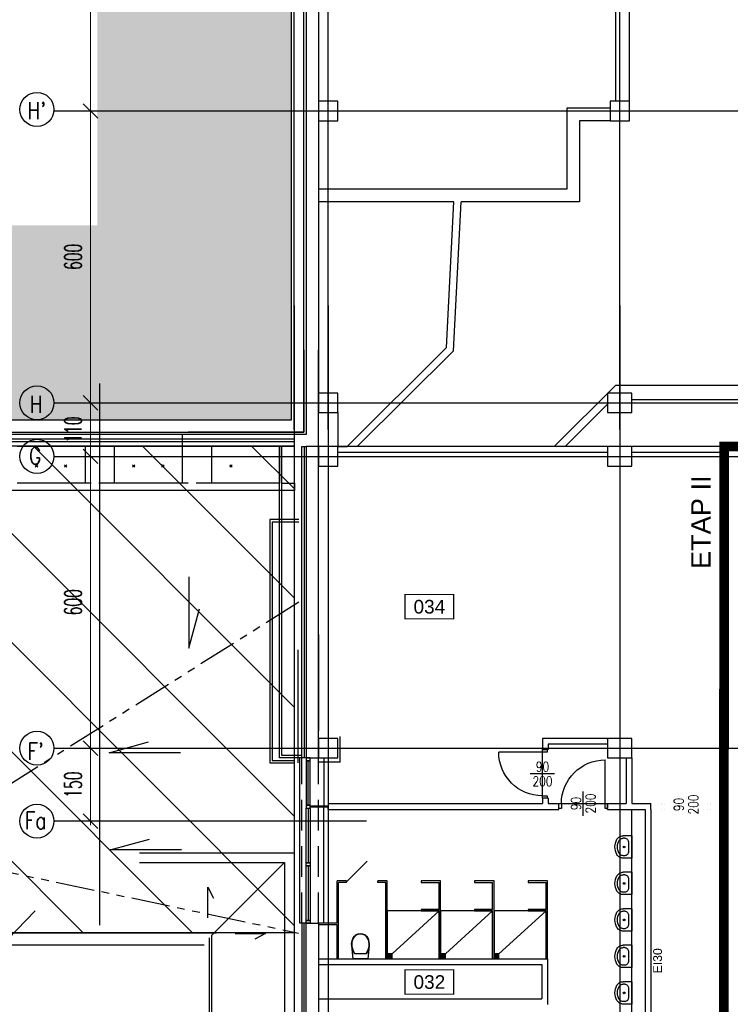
# Model space of a CAD drawing. Header units: centimetres. Extents: x -149939 to 48626, y -46000 to 152985.
# Tile 75 of 256: x -77485 to -62865, y 65735 to 85977. Entities that reach past the tile are written whole.
import ezdxf
from ezdxf.enums import TextEntityAlignment as Align

# ---------------------------------------------------------------- set-up
doc = ezdxf.new("R2010")
doc.units = ezdxf.units.CM
doc.header["$LTSCALE"] = 50
doc.header["$PDMODE"] = 35
doc.header["$PDSIZE"] = 0.1
for name, pattern in [('Kondygnacja  -0_5$0$DIVIDE', [31.75, 12.7, -6.35, 0, -6.35, 0, -6.35]), ('Kondygnacja  -0_5$0$DOT2', [3.175, 0, -3.175]), ('Kondygnacja  -0_5$0$HIDDEN', [9.525, 6.35, -3.175]), ('Kondygnacja  -0_5$0$PHANTOM2', [31.75, 15.875, -3.175, 3.175, -3.175, 3.175, -3.175]), ('Osie rzutów$0$DASHDOT2', [12.7, 6.35, -3.175, 0, -3.175])]:
    doc.linetypes.add(name, pattern=pattern)
doc.layers.get('0').update_dxf_attribs({"color": 8})
doc.layers.get('DEFPOINTS').update_dxf_attribs({"color": 8})
for name, color, linetype in [('ARCH_INFO_ETYK_DRZWI_IST', 8, 'Continuous'), ('Dach$0$ARCH_INFO_OPISY', 8, 'Continuous'), ('Dach$0$ARCH_WIDOK_IST', 8, 'Continuous'), ('Kondygnacja  -0_5$0$ARCH_ETAPOWANIE', 8, 'Kondygnacja  -0_5$0$DIVIDE'), ('Kondygnacja  -0_5$0$ARCH_GRUNT', 8, 'Continuous'), ('Kondygnacja  -0_5$0$ARCH_INFO_ETYK_DRZWI_IST', 8, 'Continuous'), ('Kondygnacja  -0_5$0$ARCH_INFO_ODPORNOŚĆ OGNIOWA', 8, 'Continuous'), ('Kondygnacja  -0_5$0$ARCH_INFO_OPISY_IST', 8, 'Continuous'), ('Kondygnacja  -0_5$0$ARCH_MUROWANE_IST', 8, 'Continuous'), ('Kondygnacja  -0_5$0$ARCH_NIEWIDOK_IST', 8, 'Kondygnacja  -0_5$0$HIDDEN'), ('Kondygnacja  -0_5$0$ARCH_OCIEPLENIE_IST', 8, 'Continuous'), ('Kondygnacja  -0_5$0$ARCH_ODWODNIENIE_IST', 8, 'Kondygnacja  -0_5$0$PHANTOM2'), ('Kondygnacja  -0_5$0$ARCH_PRZEKROJOWE_IST', 8, 'Continuous'), ('Kondygnacja  -0_5$0$ARCH_WIDOK_INNE_IST', 8, 'Continuous'), ('Kondygnacja  -0_5$0$ARCH_WIDOK_IST', 8, 'Continuous'), ('Kondygnacja  -0_5$0$ARCH_WYBURZENIA', 8, 'Kondygnacja  -0_5$0$DOT2'), ('Kondygnacja  -0_5$0$ARCH_WYPOSAŻENIE_SANITARNE_IST', 8, 'Continuous'), ('Kondygnacja  -0_5$0$ARCH_ŚCIANKI_WC_5_IST', 8, 'Continuous'), ('Kondygnacja  -0_5$0$ARCH_ŚLUSARKA_DRZWI_IST', 8, 'Continuous'), ('Kondygnacja  -0_5$0$ARCH_ŚLUSARKA_OKNA_IST', 8, 'Continuous'), ('Kondygnacja  -0_5$0$ARCH_ŻELBET_IST', 8, 'Continuous'), ('Osie rzutów$0$ARCH_INFO_OSIE_IST', 8, 'Osie rzutów$0$DASHDOT2'), ('Osie rzutów$0$ARCH_INFO_OSIE_OPISY_IST', 8, 'Continuous'), ('Pomieszczenia -05$0$ARCH_INFO_AREA_ETYKIETY_200', 8, 'Continuous')]:
    doc.layers.add(name, color=color, linetype=linetype)
doc.layers.add('Osie rzutów$0$ARCH_INFO_WYMIARY', color=8, linetype='Continuous', lineweight=9)
doc.styles.add('Kondygnacja  -0_5$0$Arial', font='ARIAL.TTF')
doc.styles.add('Kondygnacja  -0_5$0$ROMANS-50-CM', font='romans.shx', dxfattribs={"width": 0.8, "height": 10})
doc.styles.add('Osie rzutów$0$ROMANS-250-CM', font='romans.shx', dxfattribs={"width": 0.8, "height": 50})
doc.styles.add('Osie rzutów$0$wymiary_cuprum', font='Romans.shx', dxfattribs={"width": 0.6})
doc.styles.add('Pomieszczenia -05$0$Arial', font='ARIAL.TTF')
doc.styles.add('ROMANS-50-CM', font='romans.shx', dxfattribs={"width": 0.8, "height": 10})
doc.dimstyles.new('Osie rzutów$0$ARCH_ CT', dxfattribs={"dimtxt": 20, "dimasz": 20, "dimexe": 12, "dimexo": 20, "dimgap": 5, "dimtad": 1, "dimdec": 1, "dimrnd": 0.5, "dimzin": 9, "dimdsep": 46, "dimtxsty": 'Osie rzutów$0$wymiary_cuprum', "dimblk": 'Osie rzutów$0$_Oblique', "dimcen": 8, "dimdle": 12, "dimclrd": 256, "dimclre": 256, "dimclrt": 55, "dimadec": 1, "dimazin": 0, "dimtfac": 1, "dimtdec": 1, "dimtmove": 1, "dimatfit": 2, "dimldrblk": 'Osie rzutów$0$_Dot', "dimfxl": 50, "dimtolj": 1, "dimtzin": 0, "dimlwd": -1, "dimlwe": -1, "dimarcsym": 0})

# ---------------------------------------------------------------- blocks, each defined once
blk = doc.blocks.new('Osie rzutów$0$_Oblique')
at = {"color": 0, "linetype": 'ByBlock', "lineweight": -2}
blk.add_line((-0.5, -0.5), (0.5, 0.5), dxfattribs=at)
blk = doc.blocks.new('*D293')
at = {"layer": 'DEFPOINTS', "color": 0}
for p in [(4545, 13510), (4511, 12910), (4545, 12910)]:
    blk.add_point(p, dxfattribs=at)
at = {"layer": 'Osie rzutów$0$ARCH_INFO_WYMIARY'}
for p, q in [((4530, 13510), (4503, 13510)), ((4511, 13518), (4511, 12902)), ((4530, 12910), (4503, 12910))]:
    blk.add_line(p, q, dxfattribs=at)
at = {"layer": 'Osie rzutów$0$ARCH_INFO_WYMIARY', "xscale": 30, "yscale": 30, "zscale": 30}
for p, rotation in [((4511, 13510), 90), ((4511, 12910), 270)]:
    blk.add_blockref('Osie rzutów$0$_Oblique', p, dxfattribs=dict(at, rotation=rotation))
at = {"layer": 'Osie rzutów$0$ARCH_INFO_WYMIARY', "color": 55, "insert": (4475.5, 13210), "char_height": 35, "attachment_point": 5, "rotation": 90, "style": 'Osie rzutów$0$wymiary_cuprum'}
blk.add_mtext('\\A1;600', dxfattribs=at)
blk = doc.blocks.new('Osie rzutów$0$_Dot')
at = {"color": 0, "linetype": 'ByBlock', "lineweight": -2}
blk.add_line((-0.5, 0), (-1, 0), dxfattribs=at)
at = {"color": 0, "linetype": 'ByBlock', "const_width": 0.5}
blk.add_lwpolyline([(-0.25, 0, 1), (0.25, 0, 1)], format="xyb", close=True, dxfattribs=at)
blk = doc.blocks.new('*D294')
at = {"layer": 'DEFPOINTS', "color": 0}
for p in [(4545, 12910), (4511, 12310), (4545, 12310)]:
    blk.add_point(p, dxfattribs=at)
at = {"layer": 'Osie rzutów$0$ARCH_INFO_WYMIARY'}
for p, q in [((4511, 12918), (4511, 12302)), ((4530, 12910), (4503, 12910)), ((4530, 12310), (4503, 12310))]:
    blk.add_line(p, q, dxfattribs=at)
at = {"layer": 'Osie rzutów$0$ARCH_INFO_WYMIARY', "xscale": 30, "yscale": 30, "zscale": 30}
for p, rotation in [((4511, 12910), 90), ((4511, 12310), 270)]:
    blk.add_blockref('Osie rzutów$0$_Oblique', p, dxfattribs=dict(at, rotation=rotation))
at = {"layer": 'Osie rzutów$0$ARCH_INFO_WYMIARY', "color": 55, "insert": (4475.5, 12610), "char_height": 35, "attachment_point": 5, "rotation": 90, "style": 'Osie rzutów$0$wymiary_cuprum'}
blk.add_mtext('\\A1;600', dxfattribs=at)
blk = doc.blocks.new('*D338')
at = {"layer": 'DEFPOINTS', "color": 0}
for p in [(4545, 12200), (4511, 11600), (4545, 11600)]:
    blk.add_point(p, dxfattribs=at)
at = {"layer": 'Osie rzutów$0$ARCH_INFO_WYMIARY'}
for p, q in [((4511, 12208), (4511, 11592)), ((4530, 12200), (4503, 12200)), ((4530, 11600), (4503, 11600))]:
    blk.add_line(p, q, dxfattribs=at)
at = {"layer": 'Osie rzutów$0$ARCH_INFO_WYMIARY', "xscale": 30, "yscale": 30, "zscale": 30}
for p, rotation in [((4511, 12200), 90), ((4511, 11600), 270)]:
    blk.add_blockref('Osie rzutów$0$_Oblique', p, dxfattribs=dict(at, rotation=rotation))
at = {"layer": 'Osie rzutów$0$ARCH_INFO_WYMIARY', "color": 55, "insert": (4475.5, 11900), "char_height": 35, "attachment_point": 5, "rotation": 90, "style": 'Osie rzutów$0$wymiary_cuprum'}
blk.add_mtext('\\A1;600', dxfattribs=at)
blk = doc.blocks.new('*D339')
at = {"layer": 'DEFPOINTS', "color": 0}
for p in [(4545, 12310), (4511, 12200), (4545, 12200)]:
    blk.add_point(p, dxfattribs=at)
at = {"layer": 'Osie rzutów$0$ARCH_INFO_WYMIARY'}
for p, q in [((4530, 12310), (4503, 12310)), ((4511, 12318), (4511, 12192)), ((4530, 12200), (4503, 12200))]:
    blk.add_line(p, q, dxfattribs=at)
at = {"layer": 'Osie rzutów$0$ARCH_INFO_WYMIARY', "xscale": 30, "yscale": 30, "zscale": 30}
for p, rotation in [((4511, 12310), 90), ((4511, 12200), 270)]:
    blk.add_blockref('Osie rzutów$0$_Oblique', p, dxfattribs=dict(at, rotation=rotation))
at = {"layer": 'Osie rzutów$0$ARCH_INFO_WYMIARY', "color": 55, "insert": (4475.5, 12255), "char_height": 35, "attachment_point": 5, "rotation": 90, "style": 'Osie rzutów$0$wymiary_cuprum'}
blk.add_mtext('\\A1;110', dxfattribs=at)
blk = doc.blocks.new('*D340')
at = {"layer": 'DEFPOINTS', "color": 0}
for p in [(4545, 11600), (4511, 11450), (4545, 11450)]:
    blk.add_point(p, dxfattribs=at)
at = {"layer": 'Osie rzutów$0$ARCH_INFO_WYMIARY'}
for p, q in [((4530, 11600), (4503, 11600)), ((4511, 11608), (4511, 11442)), ((4530, 11450), (4503, 11450))]:
    blk.add_line(p, q, dxfattribs=at)
at = {"layer": 'Osie rzutów$0$ARCH_INFO_WYMIARY', "xscale": 30, "yscale": 30, "zscale": 30}
for p, rotation in [((4511, 11600), 90), ((4511, 11450), 270)]:
    blk.add_blockref('Osie rzutów$0$_Oblique', p, dxfattribs=dict(at, rotation=rotation))
at = {"layer": 'Osie rzutów$0$ARCH_INFO_WYMIARY', "color": 55, "insert": (4475.5, 11525), "char_height": 35, "attachment_point": 5, "rotation": 90, "style": 'Osie rzutów$0$wymiary_cuprum'}
blk.add_mtext('\\A1;150', dxfattribs=at)
blk = doc.blocks.new('Kondygnacja  -0_5$0$kibel wiszący')
at = {"ltscale": 0.3}
for p, q in [((-15, 43), (-16.6, 39)), ((-14.2, 42.6), (-15.8, 38.8)), ((-12.3, 46.8), (-15, 43)), ((-11.8, 46.2), (-14.2, 42.6)), ((-8.8, 49.7), (-12.3, 46.8)), ((-8.4, 49), (-11.8, 46.2)), ((-4.6, 51.6), (-8.8, 49.7)), ((-4.4, 50.8), (-8.4, 49)), ((0, 52.2), (-4.6, 51.6)), ((0, 51.4), (-4.4, 50.8)), ((4.6, 51.6), (0, 52.2)), ((4.4, 50.8), (0, 51.4)), ((8.4, 49), (4.4, 50.8)), ((8.8, 49.7), (4.6, 51.6)), ((11.8, 46.2), (8.4, 49)), ((12.3, 46.8), (8.8, 49.7)), ((14.2, 42.6), (11.8, 46.2)), ((15, 43), (12.3, 46.8)), ((15.8, 38.8), (14.2, 42.6)), ((16.6, 39), (15, 43)), ((-17.6, 34.9), (-18.1, 30.7)), ((-18.1, 30.7), (-17.9, 26.5)), ((-17.9, 26.5), (-17.2, 22.2)), ((-17.9, 26.5), (-15.1, 0)), ((-16.6, 39), (-17.6, 34.9)), ((-16.8, 34.8), (-17.3, 30.7)), ((-17.3, 30.7), (-17.1, 26.6)), ((-17.2, 22.2), (-16, 18.1)), ((-17.1, 26.6), (-16.4, 22.3)), ((-15.8, 38.8), (-16.8, 34.8)), ((-16.4, 22.3), (-15.1, 18.1)), ((15.1, 0), (17.9, 26.5)), ((15.2, 18.1), (16.4, 22.3)), ((16.8, 34.8), (15.8, 38.8)), ((16, 18.1), (17.2, 22.2)), ((16.4, 22.3), (17.1, 26.6)), ((17.6, 34.9), (16.6, 39)), ((17.3, 30.7), (16.8, 34.8)), ((17.1, 26.6), (17.3, 30.7)), ((17.2, 22.2), (17.9, 26.5)), ((18.1, 30.7), (17.6, 34.9)), ((17.9, 26.5), (18.1, 30.7)), ((-16, 18.1), (-14.3, 14.1)), ((-15.1, 18.1), (-13.4, 14.1)), ((-14.3, 14.1), (-12.2, 10.3)), ((-13.4, 14.1), (-11.3, 10.3)), ((-12.2, 10.3), (12.2, 10.3)), ((11.3, 10.3), (13.4, 14.1)), ((12.2, 10.3), (14.3, 14.1)), ((13.4, 14.1), (15.2, 18.1)), ((14.3, 14.1), (16, 18.1))]:
    blk.add_line(p, q, dxfattribs=at)
at = {"ltscale": 3}
blk.add_line((-15.1, 0), (15.1, 0), dxfattribs=at)
blk = doc.blocks.new('Kondygnacja  -0_5$0$DRZWI90')
blk.add_line((-45, 0), (-45, 90))
at = {"lineweight": -3}
for p, q in [((0, -25), (0, 25)), ((45, 0), (-45, 0))]:
    blk.add_line(p, q, dxfattribs=at)
for points in [[(-50, -10), (-45, -10), (-45, 0), (-50, 0)], [(45, -10), (50, -10), (50, 0), (45, 0)]]:
    blk.add_lwpolyline(points, close=True, dxfattribs=at)
blk.add_arc((-45, 0), 90, 0, 90, dxfattribs=at)
blk = doc.blocks.new('Kondygnacja  -0_5$0$umywalka')
at = {"ltscale": 0.3}
for p, q in [((0, -23), (0, 23)), ((0, 23), (17.8, 23)), ((7.2, -9.1), (7.2, 9.1)), ((7.2, 9.1), (7.2, 9.1)), ((14.3, 18), (17.8, 18)), ((14.3, -18), (17.8, -18)), ((0, -23), (17.8, -23))]:
    blk.add_line(p, q, dxfattribs=at)
for points in [[(17.8, 23), (19.8, 22.9), (21.7, 22.5), (23.6, 21.9), (25.4, 21), (27, 20), (28.4, 18.7), (29.7, 17.3), (30.8, 15.7)], [(7.2, 9.1), (7.3, 10.8), (7.7, 12.5), (8.4, 14), (9.3, 15.4), (10.3, 16.5), (11.5, 17.3), (12.9, 17.8), (14.3, 18)], [(17.8, 18), (19.1, 17.9), (20.3, 17.7), (21.5, 17.3), (22.6, 16.7), (23.7, 16.1), (24.6, 15.3), (25.4, 14.4), (26.1, 13.3)], [(26.1, 13.3), (27.7, 10.2), (28.8, 6.9), (29.5, 3.5), (29.7, 0), (29.5, -3.5), (28.8, -6.9), (27.7, -10.2), (26.1, -13.3)], [(30.8, 15.7), (32.6, 12), (33.9, 8.1), (34.7, 4.1), (35, 0), (34.7, -4.1), (33.9, -8.1), (32.6, -12), (30.8, -15.7)], [(14.3, -18), (12.9, -17.8), (11.5, -17.3), (10.3, -16.5), (9.3, -15.4), (8.4, -14), (7.7, -12.5), (7.3, -10.8), (7.2, -9.1)], [(26.1, -13.3), (25.4, -14.4), (24.6, -15.3), (23.7, -16.1), (22.6, -16.7), (21.5, -17.3), (20.3, -17.7), (19.1, -17.9), (17.8, -18)], [(30.8, -15.7), (29.7, -17.3), (28.4, -18.7), (27, -20), (25.4, -21), (23.6, -21.9), (21.7, -22.5), (19.8, -22.9), (17.8, -23)]]:
    blk.add_lwpolyline(points, dxfattribs=at)
blk.add_circle((16.1, 0), 1.75, dxfattribs=at)
blk = doc.blocks.new('Pomieszczenia -05$0$etykieta_numer')
at = {"color": 0, "linetype": 'ByBlock', "const_width": 2.44}
blk.add_lwpolyline([(-50, -50), (-50, 0), (50, 0), (50, -50)], close=True, dxfattribs=at)
at = {"color": 0, "linetype": 'ByBlock', "style": 'Pomieszczenia -05$0$Arial'}
blk.add_attdef('AECAREA:NUMBER', text='', height=28, dxfattribs=at).set_placement((0, -25), align=Align.MIDDLE)
blk = doc.blocks.new('Osie rzutów')
at = {"layer": 'Osie rzutów$0$ARCH_INFO_OSIE_IST', "ltscale": 10}
for p, q in [((4930, 12255), (4930, 15006.6)), ((5000, 12255), (5000, 14934.6)), ((5600, 12255), (5600, 14934.6)), ((4436.04, 12910), (7599.14, 12910)), ((4930, 12510), (4930, 4623.26)), ((5000, 12510), (5000, 4512.32)), ((5600, 12510), (5600, 4512.32)), ((4530, 12349.95), (4530, 11235.9)), ((4530, 12349.95), (4530, 11235.9)), ((4436.04, 12310), (13655, 12310)), ((4436.04, 12200), (13655, 12200)), ((4436.04, 11600), (13655, 11600)), ((5078.83, 11450), (4436.04, 11450))]:
    blk.add_line(p, q, dxfattribs=at)
at = {"layer": 'Osie rzutów$0$ARCH_INFO_OSIE_OPISY_IST'}
for centre in [(4400.94, 12913.17), (4401.04, 12310), (4401.04, 12200), (4401.04, 11600), (4401.04, 11450)]:
    blk.add_circle(centre, 35, dxfattribs=at)
at = {"layer": 'Osie rzutów$0$ARCH_INFO_OSIE_OPISY_IST', "style": 'Osie rzutów$0$ROMANS-250-CM', "width": 0.8}
blk.add_text("H'", height=35, dxfattribs=at).set_placement((4400.63, 12910.85), align=Align.MIDDLE_CENTER)
for s, p in [('H', (4386.34, 12289.43)), ('G', (4384.69, 12183.82)), ("F'", (4381.47, 11576.3)), ('Fa', (4375.91, 11433.89))]:
    blk.add_text(s, height=35, dxfattribs=at).set_placement(p)
at = {"layer": 'Osie rzutów$0$ARCH_INFO_WYMIARY'}
for base, p1, p2, picture, middle in [((4511.04, 12910), (4544.98, 13510), (4544.98, 12910), '*D293', (4475.54, 13210)), ((4511.04, 12310), (4544.98, 12910), (4544.98, 12310), '*D294', (4475.54, 12610)), ((4511.04, 11600), (4544.98, 12200), (4544.98, 11600), '*D338', (4475.54, 11900))]:
    dim = blk.add_linear_dim(base=base, p1=p1, p2=p2, angle=270, dimstyle='Osie rzutów$0$ARCH_ CT', override={"dimtxt": 35, "dimasz": 30, "dimexe": 8, "dimexo": 15, "dimgap": 18, "dimdle": 8}, dxfattribs=at)
    dim.commit()
    dim.dimension.update_dxf_attribs({"geometry": picture, "text_midpoint": middle})
for base, p1, p2, picture, middle in [((4511.04, 12200), (4544.98, 12310), (4544.98, 12200), '*D339', (4511.04, 12255)), ((4511.04, 11450), (4544.98, 11600), (4544.98, 11450), '*D340', (4511.04, 11525))]:
    dim = blk.add_linear_dim(base=base, p1=p1, p2=p2, angle=270, dimstyle='Osie rzutów$0$ARCH_ CT', override={"dimtxt": 35, "dimasz": 30, "dimexe": 8, "dimexo": 15, "dimgap": 18, "dimdle": 8}, dxfattribs=at)
    dim.commit()
    dim.dimension.update_dxf_attribs({"geometry": picture, "text_midpoint": middle, "dimtype": 160})

msp = doc.modelspace()

# ---------------------------------------------------------------- hatches: boundary and pattern name
at = {"layer": 'Dach$0$ARCH_WIDOK_IST'}
h = msp.add_hatch(dxfattribs=at)
h.set_pattern_fill('ANSI31', color=256, scale=500, angle=90, style=0)
h.set_pattern_definition([(135, (-121139.8, -44987.4), (-1122.532, -1122.532), [])])
h.paths.add_polyline_path([(-79839.772, 67212.638), (-71829.772, 67212.638), (-71829.772, 77212.638), (-79839.772, 77212.638)])
at = {"layer": 'Kondygnacja  -0_5$0$ARCH_GRUNT', "linetype": 'Continuous', "lineweight": 5}
h = msp.add_hatch(dxfattribs=at)
h.set_pattern_fill('EARTH', color=256, scale=150.000081, angle=45, style=0)
h.set_pattern_definition([(45, (-121140, -45000), (-1e-09, 1347.039), [952.5005, -952.5005]), (45, (-121392.6, -44747.4), (-1e-09, 1347.039), [952.5005, -952.5005]), (45, (-121645.1, -44494.9), (-1e-09, 1347.039), [952.5005, -952.5005]), (135, (-121645.1, -44326.5), (-1347.039, -1e-09), [952.5005, -952.5005]), (135, (-121392.6, -44073.9), (-1347.039, -1e-09), [952.5005, -952.5005]), (135, (-121140, -43821.3), (-1347.039, -1e-09), [952.5005, -952.5005])])
h.paths.add_polyline_path([(-109800.334, 65464.54), (-97514.874, 77750), (-71890, 77750), (-71890, 102550), (-45638.959, 102550), (-33938.959, 90850), (-21790, 90850), (-21790, 82420), (-19190, 82420), (-19190, 79646.447), (-20488.223, 78348.223), (-20936.447, 77900), (-10065.736, 77900), (13934.264, 53900), (20210, 53900), (20210, 43250), (19310, 43250), (19310, 42946.447), (17513.553, 41150), (14360, 41150), (14360, 40060), (28010, 40070.689), (28010, 44557.06), (28010, 49088.932), (24210, 51112.647), (24210, 57900), (15591.118, 57900), (-8408.882, 81900), (-15190, 81900), (-15190, 86020), (-17790, 86020), (-17790, 94850), (-32282.105, 94850), (-43982.105, 106550), (-75890, 106550), (-75890, 81750), (-99171.728, 81750), (-112628.761, 68292.967)])
at = {"layer": 'Kondygnacja  -0_5$0$ARCH_WIDOK_INNE_IST'}
h = msp.add_hatch(dxfattribs=at)
h.set_pattern_fill('ANSI31', color=256, scale=5, angle=45, style=0)
h.set_pattern_definition([(90, (567340.365, 197735.702), (-15.875, 3e-15), [])])
h.paths.add_polyline_path([(-69925, 66670), (-69825, 66670), (-69825, 66770), (-69925, 66770)])
h = msp.add_hatch(dxfattribs=at)
h.set_pattern_fill('ANSI31', color=256, scale=5, angle=45, style=0)
h.set_pattern_definition([(90, (568440.365, 197735.702), (-15.875, 3e-15), [])])
h.paths.add_polyline_path([(-68825, 66670), (-68725, 66670), (-68725, 66770), (-68825, 66770)])
h = msp.add_hatch(dxfattribs=at)
h.set_pattern_fill('ANSI31', color=256, scale=5, angle=45, style=0)
h.set_pattern_definition([(90, (569540.365, 197735.702), (-15.875, 3e-15), [])])
h.paths.add_polyline_path([(-67725, 66670), (-67625, 66670), (-67625, 66770), (-67725, 66770)])

# ---------------------------------------------------------------- linework, layer by layer
at = {"elevation": 6300}
msp.add_lwpolyline([(-79839.772, 67212.638), (-71829.772, 67212.638), (-71829.772, 77212.638), (-79839.772, 77212.638)], close=True, dxfattribs=at)
at = {"layer": 'Dach$0$ARCH_INFO_OPISY', "elevation": 6300}
msp.add_lwpolyline([(-85266.371, 65517.44), (-79235.788, 65517.44), (-77169.489, 67654.836)], dxfattribs=at)
at = {"layer": 'Kondygnacja  -0_5$0$ARCH_ETAPOWANIE', "ltscale": 10, "const_width": 200, "elevation": 3000}
msp.add_lwpolyline([(-71680, -5690), (-71680, 9430), (-65010, 9430), (-65010, 10860), (-63050, 10860), (-62990, 77200), (-59020, 77200), (-59020, 89588.736), (-59420, 89588.736), (-59420.034, 102625.822), (-71890, 102620.19), (-71890, 102620.19), (-32748.04, 102637.868)], dxfattribs=at)
at = {"layer": 'Kondygnacja  -0_5$0$ARCH_INFO_OPISY_IST'}
for p, q in [((-74008.399, 74523.807), (-74008.399, 73057.152)), ((-74008.399, 73057.152), (-73788.491, 73864.698)), ((-75645.76, 70908.284), (-74838.214, 71128.193)), ((-74179.105, 70908.284), (-75645.76, 70908.284)), ((-75624.791, 68909.862), (-74817.245, 69129.771)), ((-74158.136, 68909.862), (-75624.791, 68909.862))]:
    msp.add_line(p, q, dxfattribs=at)
at = {"layer": 'Kondygnacja  -0_5$0$ARCH_MUROWANE_IST', "ltscale": 4}
for p, q in [((-64940, 83900), (-64940, 94425)), ((-65220, 84300), (-65220, 87440)), ((-66230, 84160), (-66230, 82490)), ((-65340, 84160), (-66230, 84160)), ((-65340, 83900), (-65970, 83900)), ((-65970, 83900), (-65970, 82230)), ((-66230, 82490), (-71340, 82490)), ((-68550.088, 82230), (-71340, 82230)), ((-68560, 79172.095), (-68400.248, 82230)), ((-65970, 82230), (-68400.248, 82230)), ((-71640, 79188.796), (-71640, 77500)), ((-71590, 79188.796), (-71590, 77450)), ((-71340, 77200), (-71340, 79188.796)), ((-70538.667, 77200), (-68560, 79172.095)), ((-66489.462, 77200), (-65230.078, 78460)), ((-62420, 78460), (-65230.078, 78460)), ((-64890, 78170), (-60920, 78170)), ((-66261.717, 77200), (-65390, 78072.143)), ((-71640, 77500), (-74021.837, 77500)), ((-71590, 77450), (-74021.837, 77450)), ((-65390, 77200), (-70940, 77200)), ((-62990, 77200), (-64890, 77200)), ((-62990, 77200), (-63050, 77200)), ((-59340, 77200), (-62990, 77200)), ((-65390, 77080), (-70940, 77080)), ((-63050, 77080), (-64890, 77080)), ((-63050, 77080), (-63050, 69860)), ((-71340, 73340), (-71340, 71360)), ((-71760, 73020), (-71760, 70700)), ((-70890, 70710), (-70890, 71240)), ((-66730, 71200), (-66730, 70970)), ((-65390, 71200), (-66730, 71200)), ((-66610, 71080), (-66610, 70970)), ((-65390, 71080), (-66610, 71080)), ((-66610, 70970), (-66730, 70970)), ((-70890, 70710), (-71340, 70710)), ((-65010, 70800), (-65010, 69860)), ((-64890, 70800), (-64890, 69860)), ((-71140, 69860), (-66730, 69860)), ((-71140, 69860), (-71140, 69810)), ((-66730, 69970), (-66730, 69860)), ((-66610, 69970), (-66730, 69970)), ((-66610, 69970), (-66610, 69860)), ((-66610, 69860), (-66390, 69860)), ((-66390, 69740), (-66390, 69860)), ((-65390, 69860), (-65010, 69860)), ((-65390, 69740), (-65390, 69860)), ((-64890, 69860), (-64500, 69860)), ((-64500, 69740), (-64500, 69860)), ((-63050, 69740), (-63050, 69860)), ((-71140, 69810), (-71510, 69810)), ((-71140, 69790), (-71510, 69790)), ((-71140, 69740), (-71140, 69790)), ((-71140, 69740), (-66390, 69740)), ((-65390, 69740), (-64620, 69740)), ((-64620, 69740), (-64620, 62660)), ((-64500, 69740), (-64500, 62660)), ((-63050, 69740), (-63050, 62660)), ((-71340, 66670), (-66625, 66670)), ((-66625, 66670), (-66625, 65730)), ((-71340, 66550), (-66745, 66550)), ((-66745, 66550), (-66745, 65850)), ((-71340, 65850), (-66745, 65850))]:
    msp.add_line(p, q, dxfattribs=at)
for points in [[(-95340, 77500), (-71640, 77500), (-71640, 102600), (-71040, 102600), (-71040, 103050)], [(-95340, 77750), (-71890, 77750), (-71890, 102850), (-71290, 102850), (-71290, 103050)], [(-95340, 77500), (-71640, 77500), (-71640, 102600), (-71040, 102600), (-71040, 103050)], [(-95340, 77750), (-71890, 77750), (-71890, 102850), (-71290, 102850), (-71290, 103050)], [(-70940, 77900), (-70940, 77200), (-70749.525, 77200), (-68706.817, 79236.937), (-68550.088, 82230)]]:
    msp.add_lwpolyline(points, dxfattribs=at)
for points in [[(-71590, 70800), (-71340, 70800), (-71340, 77200), (-71590, 77200)], [(-71590, 67400), (-71340, 67400), (-71340, 63600), (-71590, 63600)]]:
    msp.add_lwpolyline(points, close=True, dxfattribs=at)
at = {"layer": 'Kondygnacja  -0_5$0$ARCH_NIEWIDOK_IST'}
for p, q in [((-75540, 76450), (-76140, 76450)), ((-73540, 76450), (-74140, 76450)), ((-72090, 76450), (-71830, 76450))]:
    msp.add_line(p, q, dxfattribs=at)
at = {"layer": 'Kondygnacja  -0_5$0$ARCH_NIEWIDOK_IST', "ltscale": 2}
for p, q in [((-71680, 67400), (-71680, 70800)), ((-71340, 67400), (-71340, 70800))]:
    msp.add_line(p, q, dxfattribs=at)
at = {"layer": 'Kondygnacja  -0_5$0$ARCH_OCIEPLENIE_IST'}
for p, q in [((-71635, 77200), (-71635, 70800)), ((-71635, 63600), (-71635, 67400))]:
    msp.add_line(p, q, dxfattribs=at)
at = {"layer": 'Kondygnacja  -0_5$0$ARCH_ODWODNIENIE_IST'}
for p, q in [((-71740, 74000), (-79840, 68900)), ((-79840, 68900), (-71750, 67200))]:
    msp.add_line(p, q, dxfattribs=at)
at = {"layer": 'Kondygnacja  -0_5$0$ARCH_PRZEKROJOWE_IST', "ltscale": 4}
for p, q in [((-72140, 70800), (-72140, 77200)), ((-72090, 70850), (-72090, 77200)), ((-71680, 70850), (-72090, 70850)), ((-71680, 70800), (-72140, 70800)), ((-75022.431, 68850), (-71840, 68850)), ((-71840, 68850), (-71840, 50600)), ((-75022.431, 68650), (-72040, 68650)), ((-72040, 68650), (-72040, 50600))]:
    msp.add_line(p, q, dxfattribs=at)
for points in [[(-71590, 70800), (-71680, 70800), (-71680, 77200), (-71590, 77200)], [(-71590, 67400), (-71680, 67400), (-71680, 63600), (-71590, 63600)]]:
    msp.add_lwpolyline(points, dxfattribs=at)
at = {"layer": 'Kondygnacja  -0_5$0$ARCH_WIDOK_INNE_IST'}
for p, q in [((-68855, 67655), (-69825, 66770)), ((-67755, 67655), (-68725, 66770)), ((-66655, 67655), (-67625, 66770))]:
    msp.add_line(p, q, dxfattribs=at)
for points in [[(-69925, 66670), (-68855, 66670), (-68855, 67655), (-69925, 67655)], [(-68825, 66670), (-67755, 66670), (-67755, 67655), (-68825, 67655)], [(-67725, 66670), (-66655, 66670), (-66655, 67655), (-67725, 67655)], [(-69925, 66670), (-69825, 66670), (-69825, 66770), (-69925, 66770)], [(-68825, 66670), (-68725, 66670), (-68725, 66770), (-68825, 66770)], [(-67725, 66670), (-67625, 66670), (-67625, 66770), (-67725, 66770)]]:
    msp.add_lwpolyline(points, close=True, dxfattribs=at)
at = {"layer": 'Kondygnacja  -0_5$0$ARCH_WIDOK_IST'}
for p, q in [((-71830, 77450), (-95340, 77450)), ((-71830, 77350), (-95298.579, 77350)), ((-74140, 77450), (-74140, 77200)), ((-71830, 77300), (-95277.868, 77300)), ((-76090, 77200), (-77540, 77200)), ((-76140, 77200), (-76140, 76450)), ((-75590, 77200), (-76090, 77200)), ((-73590, 77200), (-75590, 77200)), ((-75540, 77200), (-75540, 76450)), ((-74140, 77200), (-74140, 76450)), ((-71830, 77200), (-73590, 77200)), ((-73540, 77200), (-73540, 76450)), ((-72140, 77200), (-72140, 76450)), ((-77150.363, 76810.363), (-77165, 76825)), ((-77150.363, 76789.637), (-77165, 76775)), ((-77150, 76800), (-77130, 76800)), ((-77115, 76825), (-77129.637, 76810.363)), ((-77115, 76775), (-77129.637, 76789.637)), ((-76550.363, 76810.363), (-76565, 76825)), ((-76550.363, 76789.637), (-76565, 76775)), ((-76550, 76800), (-76530, 76800)), ((-76515, 76825), (-76529.637, 76810.363)), ((-76515, 76775), (-76529.637, 76789.637)), ((-75150.363, 76810.363), (-75165, 76825)), ((-75150.363, 76789.637), (-75165, 76775)), ((-75150, 76800), (-75130, 76800)), ((-75115, 76825), (-75129.637, 76810.363)), ((-75115, 76775), (-75129.637, 76789.637)), ((-74550.363, 76810.363), (-74565, 76825)), ((-74550.363, 76789.637), (-74565, 76775)), ((-74550, 76800), (-74530, 76800)), ((-74515, 76825), (-74529.637, 76810.363)), ((-74515, 76775), (-74529.637, 76789.637)), ((-73150.363, 76810.363), (-73165, 76825)), ((-73150.363, 76789.637), (-73165, 76775)), ((-73150, 76800), (-73130, 76800)), ((-73115, 76825), (-73129.637, 76810.363)), ((-73115, 76775), (-73129.637, 76789.637)), ((-76140, 76450), (-77540, 76450)), ((-74140, 76450), (-75540, 76450)), ((-72140, 76450), (-73540, 76450)), ((-71830, 76450), (-71830, 76300)), ((-71830, 76300), (-96136.447, 76300)), ((-71740, 75700), (-72340, 75700)), ((-72340, 75700), (-72340, 70700)), ((-71740, 75650), (-72290, 75650)), ((-72290, 75650), (-72290, 70750)), ((-72340, 70700), (-71840, 70700)), ((-72290, 70750), (-71840, 70750)), ((-71680, 70800), (-71720, 70800)), ((-64890, 65200), (-64890, 69740)), ((-73540, 67150), (-72040, 68650)), ((-73611.713, 67514.112), (-73611.713, 68144.35)), ((-73611.713, 68144.35), (-73495.564, 67919.469)), ((-73440, 67200), (-95840, 67200)), ((-73590, 67100), (-73590, 10680)), ((-73540, 67150), (-73540, 10780)), ((-73054.905, 67188.977), (-72424.668, 67188.977)), ((-72424.668, 67188.977), (-72649.549, 67072.829)), ((-73690, 66950), (-96090, 66950))]:
    msp.add_line(p, q, dxfattribs=at)
for points in [[(-71680, 67400), (-71720, 67400), (-71720, 70800)], [(-71230, 70800), (-71230, 69810)], [(-71230, 67400), (-71230, 69790)]]:
    msp.add_lwpolyline(points, dxfattribs=at)
for centre in [(-77140, 76800), (-76540, 76800), (-75140, 76800), (-74540, 76800), (-73140, 76800)]:
    msp.add_circle(centre, 10, dxfattribs=at)
at = {"layer": 'Kondygnacja  -0_5$0$ARCH_WYBURZENIA', "ltscale": 6}
for p, q in [((-63275, 69860), (-63050, 69860)), ((-63275, 69740), (-63275, 69860)), ((-64500, 69740), (-64275, 69740)), ((-63275, 69740), (-63050, 69740))]:
    msp.add_line(p, q, dxfattribs=at)
for points in [[(-64500, 69860), (-64275, 69860)], [(-64275, 69740), (-64500, 69740)]]:
    msp.add_lwpolyline(points, dxfattribs=at)
msp.add_lwpolyline([(-64500, 69860), (-64275, 69860), (-64275, 69740), (-64500, 69740)], close=True, dxfattribs=at)
at = {"layer": 'Kondygnacja  -0_5$0$ARCH_ŚCIANKI_WC_5_IST'}
for p, q in [((-70760, 68255), (-70335.736, 68679.264)), ((-70955, 67400), (-70955, 68270)), ((-70760, 68270), (-70955, 68270)), ((-70925, 66670), (-70925, 68240)), ((-70760, 68240), (-70925, 68240)), ((-70760, 68240), (-70760, 68270)), ((-70120, 68240), (-70120, 68270)), ((-69925, 68270), (-70120, 68270)), ((-69955, 68240), (-70120, 68240)), ((-69955, 66670), (-69955, 68240)), ((-69925, 66670), (-69925, 68270)), ((-68825, 68270), (-69225, 68270)), ((-69225, 68270), (-69225, 68240)), ((-69225, 68240), (-68855, 68240)), ((-68855, 67685), (-68855, 68240)), ((-68825, 66670), (-68825, 68270)), ((-67725, 68270), (-68125, 68270)), ((-68125, 68270), (-68125, 68240)), ((-68125, 68240), (-67755, 68240)), ((-67755, 67685), (-67755, 68240)), ((-67725, 66670), (-67725, 68270)), ((-66625, 68270), (-67025, 68270)), ((-67025, 68270), (-67025, 68240)), ((-67025, 68240), (-66655, 68240)), ((-66655, 67685), (-66655, 68240)), ((-66625, 66670), (-66625, 68270)), ((-68855, 67685), (-69225, 67685)), ((-69225, 67685), (-69225, 67655)), ((-69225, 67655), (-68855, 67655)), ((-68855, 66670), (-68855, 67655)), ((-67755, 67685), (-68125, 67685)), ((-68125, 67685), (-68125, 67655)), ((-68125, 67655), (-67755, 67655)), ((-67755, 66670), (-67755, 67655)), ((-66655, 67685), (-67025, 67685)), ((-67025, 67685), (-67025, 67655)), ((-67025, 67655), (-66655, 67655)), ((-66655, 66670), (-66655, 67655)), ((-70955, 67400), (-71340, 67400)), ((-70955, 67370), (-71340, 67370)), ((-70955, 66670), (-70955, 67370))]:
    msp.add_line(p, q, dxfattribs=at)
at = {"layer": 'Kondygnacja  -0_5$0$ARCH_ŚLUSARKA_OKNA_IST'}
for p, q in [((-71550, 69830), (-71550, 70740)), ((-71550, 69770), (-71550, 68645)), ((-71550, 68585), (-71550, 67460))]:
    msp.add_line(p, q, dxfattribs=at)
for points in [[(-71510, 70740), (-71510, 70800), (-71590, 70800), (-71590, 70740)], [(-71510, 69830), (-71510, 70740), (-71590, 70740), (-71590, 69830)], [(-71510, 69770), (-71510, 69830), (-71590, 69830), (-71590, 69770)], [(-71510, 69770), (-71510, 68645), (-71590, 68645), (-71590, 69770)], [(-71510, 68645), (-71510, 68585), (-71590, 68585), (-71590, 68645)], [(-71510, 68585), (-71510, 67460), (-71590, 67460), (-71590, 68585)], [(-71510, 67460), (-71510, 67400), (-71590, 67400), (-71590, 67460)]]:
    msp.add_lwpolyline(points, close=True, dxfattribs=at)
at = {"layer": 'Kondygnacja  -0_5$0$ARCH_ŻELBET_IST', "ltscale": 4}
for p, q in [((-71590, 102550), (-71590, 77450)), ((-71340, 102300), (-71340, 77950))]:
    msp.add_line(p, q, dxfattribs=at)
at = {"layer": 'Kondygnacja  -0_5$0$ARCH_ŻELBET_IST', "ltscale": 2}
msp.add_line((-72140, 77200), (-72140, 76450), dxfattribs=at)
at = {"layer": 'Kondygnacja  -0_5$0$ARCH_ŻELBET_IST', "ltscale": 4}
for points in [[(-71340, 83900), (-70940, 83900), (-70940, 84300), (-71340, 84300)], [(-65340, 83900), (-64940, 83900), (-64940, 84300), (-65340, 84300)], [(-71340, 77900), (-70940, 77900), (-70940, 78300), (-71340, 78300)], [(-65390, 77900), (-64890, 77900), (-64890, 78300), (-65390, 78300)], [(-71340, 76800), (-70940, 76800), (-70940, 77200), (-71340, 77200)], [(-65390, 76800), (-64890, 76800), (-64890, 77200), (-65390, 77200)], [(-71340, 70800), (-70940, 70800), (-70940, 71200), (-71340, 71200)], [(-65390, 70800), (-64890, 70800), (-64890, 71200), (-65390, 71200)]]:
    msp.add_lwpolyline(points, close=True, dxfattribs=at)

# ---------------------------------------------------------------- block references
at = {"layer": 'Kondygnacja  -0_5$0$ARCH_WYBURZENIA', "ltscale": 6, "xscale": 10, "yscale": 10, "zscale": 10, "rotation": 180}
msp.add_blockref('Kondygnacja  -0_5$0$DRZWI90', (-63775, 69740), dxfattribs=at)
at = {"layer": 'Kondygnacja  -0_5$0$ARCH_WYPOSAŻENIE_SANITARNE_IST', "xscale": 10, "yscale": 10, "zscale": 10, "rotation": 180}
for p in [(-64890, 68970), (-64890, 68220), (-64890, 67470), (-64890, 66720), (-64890, 65970)]:
    msp.add_blockref('Kondygnacja  -0_5$0$umywalka', p, dxfattribs=at)
at = {"layer": 'Kondygnacja  -0_5$0$ARCH_WYPOSAŻENIE_SANITARNE_IST', "xscale": -10, "yscale": 10, "zscale": 10}
msp.add_blockref('Kondygnacja  -0_5$0$kibel wiszący', (-70475, 66670.001), dxfattribs=at)
at = {"layer": 'Kondygnacja  -0_5$0$ARCH_ŚLUSARKA_DRZWI_IST', "xscale": -10, "yscale": 10, "zscale": 10, "rotation": 90}
msp.add_blockref('Kondygnacja  -0_5$0$DRZWI90', (-66730, 70470), dxfattribs=at)
at = {"layer": 'Kondygnacja  -0_5$0$ARCH_ŚLUSARKA_DRZWI_IST', "xscale": -10, "yscale": 10, "zscale": 10}
msp.add_blockref('Kondygnacja  -0_5$0$DRZWI90', (-65890, 69860), dxfattribs=at)
at = {"layer": 'Osie rzutów$0$ARCH_INFO_OSIE_OPISY_IST', "color": 30, "xscale": 10, "yscale": 10, "zscale": 10}
msp.add_blockref('Osie rzutów', (-121140, -45000), dxfattribs=at)
at = {"layer": 'Pomieszczenia -05$0$ARCH_INFO_AREA_ETYKIETY_200', "linetype": 'Continuous', "xscale": 10, "yscale": 10, "zscale": 10}
for p, values in [((-69056.357, 74159.111), {'AECAREA:NUMBER': '034'}), ((-69056.357, 66443.301), {'AECAREA:NUMBER': '032'})]:
    msp.add_blockref('Pomieszczenia -05$0$etykieta_numer', p, dxfattribs=at).add_auto_attribs(values)

# ---------------------------------------------------------------- texts
at = {"layer": 'ARCH_INFO_ETYK_DRZWI_IST', "insert": (-63775, 69840), "char_height": 200, "width": 100, "attachment_point": 5, "rotation": 90, "line_spacing_factor": 0.9, "style": 'ROMANS-50-CM'}
msp.add_mtext('90\\P200', dxfattribs=at)
at = {"layer": 'Kondygnacja  -0_5$0$ARCH_ETAPOWANIE', "ltscale": 10, "insert": (-63670.482, 74683.218), "char_height": 400, "width": 2796.22902, "attachment_point": 1, "rotation": 90, "style": 'Kondygnacja  -0_5$0$Arial'}
msp.add_mtext('ETAP II', dxfattribs=at)
at = {"layer": 'Kondygnacja  -0_5$0$ARCH_INFO_ETYK_DRZWI_IST', "insert": (-66730, 70470), "char_height": 200, "width": 100, "attachment_point": 5, "line_spacing_factor": 0.9, "style": 'Kondygnacja  -0_5$0$ROMANS-50-CM'}
msp.add_mtext('90\\P200', dxfattribs=at)
at = {"layer": 'Kondygnacja  -0_5$0$ARCH_INFO_ETYK_DRZWI_IST', "char_height": 200, "width": 100, "attachment_point": 5, "rotation": 90, "line_spacing_factor": 0.9, "style": 'Kondygnacja  -0_5$0$ROMANS-50-CM'}
for insert in [(-65890, 69860), (-63775, 69840)]:
    msp.add_mtext('90\\P200', dxfattribs=dict(at, insert=insert))
at = {"layer": 'Kondygnacja  -0_5$0$ARCH_INFO_ODPORNOŚĆ OGNIOWA', "insert": (-64510.712, 66629.298), "char_height": 180, "width": 533.32525, "attachment_point": 5, "rotation": 90, "style": 'Kondygnacja  -0_5$0$Arial'}
msp.add_mtext('\\PEI30', dxfattribs=at)
at = {"layer": 'Kondygnacja  -0_5$0$ARCH_WYBURZENIA', "ltscale": 6, "insert": (-63775, 69840), "char_height": 200, "width": 100, "attachment_point": 5, "rotation": 90, "line_spacing_factor": 0.9, "style": 'Kondygnacja  -0_5$0$ROMANS-50-CM'}
msp.add_mtext('90\\P200', dxfattribs=at)

doc.saveas('drawing.dxf')
